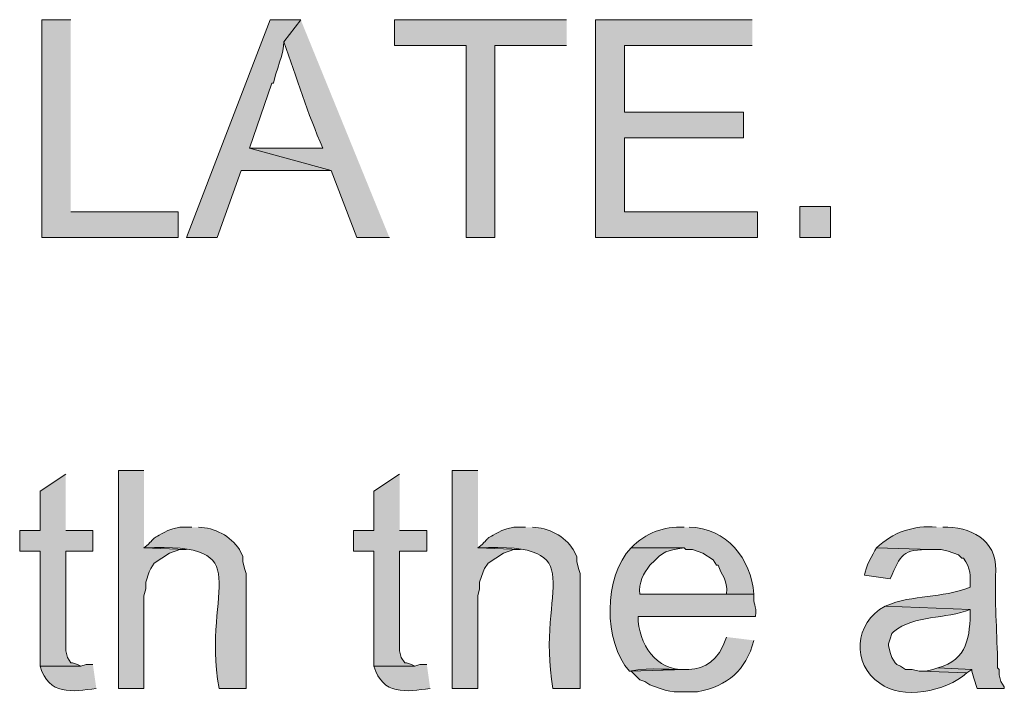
# Model space of a CAD drawing. Header units: inches. Extents: x 1352 to 2050, y -1711 to -1289.
# Tile 102 of 256: x 1850 to 1862, y -1596 to -1588. Entities that reach past the tile are written whole.
import ezdxf

# ---------------------------------------------------------------- set-up
doc = ezdxf.new("R2010")
doc.units = ezdxf.units.IN
doc.header["$MEASUREMENT"] = 0
doc.layers.add('图层 1', color=7, linetype='Continuous')

# ---------------------------------------------------------------- blocks, each defined once
blk = doc.blocks.new('block 13')
at = {"layer": '图层 1', "true_color": 0x221814}
for points in [[(1850.339, -1587.769), (1849.982, -1587.769), (1849.982, -1590.457), (1851.664, -1590.457), (1851.664, -1590.139), (1850.339, -1590.139)], [(1856.457, -1587.769), (1854.333, -1587.769), (1854.333, -1588.086), (1855.217, -1588.086), (1855.217, -1590.457), (1855.574, -1590.457), (1855.574, -1588.086), (1856.457, -1588.086)], [(1858.748, -1587.769), (1856.815, -1587.769), (1856.815, -1590.457), (1858.812, -1590.457), (1858.812, -1590.139), (1857.171, -1590.139), (1857.171, -1589.229), (1858.643, -1589.229), (1858.643, -1588.912), (1857.171, -1588.912), (1857.171, -1588.086), (1858.748, -1588.086)], [(1850.277, -1593.378), (1849.961, -1593.59), (1849.961, -1594.076), (1849.71, -1594.076), (1849.71, -1594.33), (1849.961, -1594.33), (1849.961, -1595.749), (1850.466, -1595.749), (1850.423, -1595.727), (1850.361, -1595.706), (1850.34, -1595.706), (1850.298, -1595.642), (1850.277, -1595.558), (1850.277, -1594.33), (1850.613, -1594.33), (1850.613, -1594.076), (1850.277, -1594.076)], [(1851.243, -1593.335), (1850.928, -1593.335), (1850.928, -1596.024), (1851.243, -1596.024), (1851.243, -1594.881), (1851.265, -1594.796), (1851.265, -1594.711), (1851.307, -1594.584), (1851.327, -1594.542), (1851.369, -1594.478), (1851.56, -1594.352), (1851.685, -1594.309), (1851.769, -1594.309), (1851.243, -1594.288)], [(1854.397, -1593.378), (1854.081, -1593.59), (1854.081, -1594.076), (1853.83, -1594.076), (1853.83, -1594.33), (1854.081, -1594.33), (1854.081, -1595.749), (1854.586, -1595.749), (1854.544, -1595.727), (1854.481, -1595.706), (1854.46, -1595.706), (1854.418, -1595.642), (1854.397, -1595.558), (1854.397, -1594.33), (1854.733, -1594.33), (1854.733, -1594.076), (1854.397, -1594.076)], [(1855.364, -1593.335), (1855.048, -1593.335), (1855.048, -1596.024), (1855.364, -1596.024), (1855.364, -1594.881), (1855.385, -1594.796), (1855.385, -1594.711), (1855.427, -1594.584), (1855.447, -1594.542), (1855.489, -1594.478), (1855.679, -1594.352), (1855.805, -1594.309), (1855.889, -1594.309), (1855.364, -1594.288)], [(1861.04, -1595.77), (1860.976, -1595.791), (1860.892, -1595.812), (1860.829, -1595.812), (1861.397, -1595.833), (1861.46, -1595.791)]]:
    blk.add_hatch(color=250, dxfattribs=at).paths.add_polyline_path(points)
h = blk.add_hatch(color=250, dxfattribs=at)
edge = h.paths.add_edge_path()
edge.add_spline(control_points=[(1853.177, -1587.769), (1853.177, -1587.769), (1852.8, -1587.769), (1852.8, -1587.769), (1852.8, -1587.769), (1851.769, -1590.457), (1851.769, -1590.457), (1851.769, -1590.457), (1852.147, -1590.457), (1852.147, -1590.457), (1852.147, -1590.457), (1852.442, -1589.631), (1852.442, -1589.631), (1852.442, -1589.631), (1853.555, -1589.631), (1853.555, -1589.631), (1853.555, -1589.631), (1852.547, -1589.356), (1852.547, -1589.356), (1852.547, -1589.356), (1852.82, -1588.552), (1852.82, -1588.552), (1852.82, -1588.552), (1852.841, -1588.552), (1852.841, -1588.552), (1852.864, -1588.425), (1852.979, -1588.159), (1852.967, -1588.044)], knot_values=[0, 0, 0, 0, 0.352778, 0.352778, 0.352778, 0.705556, 0.705556, 0.705556, 1.058333, 1.058333, 1.058333, 1.411111, 1.411111, 1.411111, 1.763889, 1.763889, 1.763889, 2.116667, 2.116667, 2.116667, 2.469444, 2.469444, 2.469444, 2.822222, 2.822222, 2.822222, 3.175, 3.175, 3.175, 3.175], degree=3, periodic=0)
edge.add_line((1852.967, -1588.044), (1853.177, -1587.769))
h = blk.add_hatch(color=250, dxfattribs=at)
edge = h.paths.add_edge_path()
edge.add_spline(control_points=[(1853.177, -1587.769), (1853.177, -1587.769), (1852.967, -1588.044), (1852.967, -1588.044), (1853.127, -1588.481), (1853.261, -1588.927), (1853.451, -1589.356), (1853.451, -1589.356), (1852.547, -1589.356), (1852.547, -1589.356), (1852.547, -1589.356), (1853.555, -1589.631), (1853.555, -1589.631), (1853.555, -1589.631), (1853.871, -1590.457), (1853.871, -1590.457), (1853.871, -1590.457), (1854.271, -1590.457), (1854.271, -1590.457)], knot_values=[0, 0, 0, 0, 0.352778, 0.352778, 0.352778, 0.705556, 0.705556, 0.705556, 1.058333, 1.058333, 1.058333, 1.411111, 1.411111, 1.411111, 1.763889, 1.763889, 1.763889, 2.116667, 2.116667, 2.116667, 2.116667], degree=3, periodic=0)
edge.add_line((1854.271, -1590.457), (1853.177, -1587.769))
h = blk.add_hatch(color=250, dxfattribs=at)
h.dxf.hatch_style = 2
h.paths.add_polyline_path([(1859.337, -1590.457), (1859.716, -1590.457), (1859.716, -1590.076), (1859.337, -1590.076)])
h = blk.add_hatch(color=250, dxfattribs=at)
edge = h.paths.add_edge_path()
edge.add_spline(control_points=[(1861.019, -1594.034), (1860.749, -1594.005), (1860.476, -1594.098), (1860.283, -1594.288), (1860.283, -1594.288), (1860.955, -1594.309), (1860.955, -1594.309), (1860.955, -1594.309), (1861.082, -1594.309), (1861.082, -1594.309), (1861.082, -1594.309), (1861.166, -1594.33), (1861.166, -1594.33), (1861.166, -1594.33), (1861.292, -1594.373), (1861.292, -1594.373), (1861.292, -1594.373), (1861.334, -1594.415), (1861.334, -1594.415), (1861.334, -1594.415), (1861.355, -1594.415), (1861.355, -1594.415), (1861.449, -1594.543), (1861.441, -1594.63), (1861.438, -1594.775), (1861.076, -1594.917), (1860.747, -1594.857), (1860.388, -1595.008), (1860.388, -1595.008), (1861.438, -1595.05), (1861.438, -1595.05), (1861.438, -1595.378), (1861.406, -1595.675), (1861.04, -1595.77), (1861.04, -1595.77), (1861.46, -1595.791), (1861.46, -1595.791), (1861.46, -1595.791), (1861.46, -1595.812), (1861.46, -1595.812), (1861.46, -1595.812), (1861.482, -1595.897), (1861.482, -1595.897), (1861.482, -1595.897), (1861.524, -1596.024), (1861.524, -1596.024), (1861.524, -1596.024), (1861.859, -1596.024), (1861.859, -1596.024), (1861.859, -1596.024), (1861.859, -1596.002), (1861.859, -1596.002), (1861.859, -1596.002), (1861.818, -1595.939), (1861.818, -1595.939), (1861.818, -1595.939), (1861.796, -1595.854), (1861.796, -1595.854), (1861.796, -1595.854), (1861.796, -1595.791), (1861.796, -1595.791), (1861.796, -1595.791), (1861.776, -1595.77), (1861.776, -1595.77), (1861.776, -1595.77), (1861.776, -1595.664), (1861.776, -1595.664), (1861.765, -1595.278), (1861.741, -1594.98), (1861.754, -1594.563), (1861.764, -1594.188), (1861.435, -1594.021), (1861.102, -1594.034)], knot_values=[0, 0, 0, 0, 0.352778, 0.352778, 0.352778, 0.705556, 0.705556, 0.705556, 1.058333, 1.058333, 1.058333, 1.411111, 1.411111, 1.411111, 1.763889, 1.763889, 1.763889, 2.116667, 2.116667, 2.116667, 2.469444, 2.469444, 2.469444, 2.822222, 2.822222, 2.822222, 3.175, 3.175, 3.175, 3.527778, 3.527778, 3.527778, 3.880556, 3.880556, 3.880556, 4.233333, 4.233333, 4.233333, 4.586111, 4.586111, 4.586111, 4.938889, 4.938889, 4.938889, 5.291667, 5.291667, 5.291667, 5.644444, 5.644444, 5.644444, 5.997222, 5.997222, 5.997222, 6.35, 6.35, 6.35, 6.702778, 6.702778, 6.702778, 7.055556, 7.055556, 7.055556, 7.408333, 7.408333, 7.408333, 7.761111, 7.761111, 7.761111, 8.113889, 8.113889, 8.113889, 8.466667, 8.466667, 8.466667, 8.466667], degree=3, periodic=0)
edge.add_line((1861.102, -1594.034), (1861.019, -1594.034))
h = blk.add_hatch(color=250, dxfattribs=at)
edge = h.paths.add_edge_path()
edge.add_spline(control_points=[(1851.833, -1594.034), (1851.833, -1594.034), (1851.685, -1594.034), (1851.685, -1594.034), (1851.685, -1594.034), (1851.601, -1594.055), (1851.601, -1594.055), (1851.601, -1594.055), (1851.538, -1594.076), (1851.538, -1594.076), (1851.281, -1594.207), (1851.428, -1594.138), (1851.243, -1594.288), (1852.696, -1594.229), (1851.95, -1594.761), (1852.169, -1596.024), (1852.169, -1596.024), (1852.505, -1596.024), (1852.505, -1596.024), (1852.505, -1596.024), (1852.505, -1594.606), (1852.505, -1594.606), (1852.505, -1594.606), (1852.484, -1594.542), (1852.484, -1594.542), (1852.484, -1594.542), (1852.463, -1594.457), (1852.463, -1594.457), (1852.463, -1594.457), (1852.463, -1594.394), (1852.463, -1594.394), (1852.463, -1594.394), (1852.421, -1594.309), (1852.421, -1594.309), (1852.315, -1594.143), (1852.112, -1594.035), (1851.916, -1594.034)], knot_values=[0, 0, 0, 0, 0.352778, 0.352778, 0.352778, 0.705556, 0.705556, 0.705556, 1.058333, 1.058333, 1.058333, 1.411111, 1.411111, 1.411111, 1.763889, 1.763889, 1.763889, 2.116667, 2.116667, 2.116667, 2.469444, 2.469444, 2.469444, 2.822222, 2.822222, 2.822222, 3.175, 3.175, 3.175, 3.527778, 3.527778, 3.527778, 3.880556, 3.880556, 3.880556, 4.233333, 4.233333, 4.233333, 4.233333], degree=3, periodic=0)
edge.add_line((1851.916, -1594.034), (1851.833, -1594.034))
h = blk.add_hatch(color=250, dxfattribs=at)
edge = h.paths.add_edge_path()
edge.add_spline(control_points=[(1855.952, -1594.034), (1855.952, -1594.034), (1855.805, -1594.034), (1855.805, -1594.034), (1855.805, -1594.034), (1855.721, -1594.055), (1855.721, -1594.055), (1855.721, -1594.055), (1855.658, -1594.076), (1855.658, -1594.076), (1855.401, -1594.207), (1855.548, -1594.138), (1855.364, -1594.288), (1856.816, -1594.229), (1856.07, -1594.761), (1856.289, -1596.024), (1856.289, -1596.024), (1856.625, -1596.024), (1856.625, -1596.024), (1856.625, -1596.024), (1856.625, -1594.606), (1856.625, -1594.606), (1856.625, -1594.606), (1856.605, -1594.542), (1856.605, -1594.542), (1856.605, -1594.542), (1856.583, -1594.457), (1856.583, -1594.457), (1856.583, -1594.457), (1856.583, -1594.394), (1856.583, -1594.394), (1856.583, -1594.394), (1856.541, -1594.309), (1856.541, -1594.309), (1856.435, -1594.143), (1856.232, -1594.035), (1856.036, -1594.034)], knot_values=[0, 0, 0, 0, 0.352778, 0.352778, 0.352778, 0.705556, 0.705556, 0.705556, 1.058333, 1.058333, 1.058333, 1.411111, 1.411111, 1.411111, 1.763889, 1.763889, 1.763889, 2.116667, 2.116667, 2.116667, 2.469444, 2.469444, 2.469444, 2.822222, 2.822222, 2.822222, 3.175, 3.175, 3.175, 3.527778, 3.527778, 3.527778, 3.880556, 3.880556, 3.880556, 4.233333, 4.233333, 4.233333, 4.233333], degree=3, periodic=0)
edge.add_line((1856.036, -1594.034), (1855.952, -1594.034))
h = blk.add_hatch(color=250, dxfattribs=at)
edge = h.paths.add_edge_path()
edge.add_spline(control_points=[(1857.908, -1594.034), (1857.649, -1594.023), (1857.437, -1594.101), (1857.255, -1594.288), (1857.255, -1594.288), (1857.908, -1594.288), (1857.908, -1594.288), (1857.908, -1594.288), (1857.929, -1594.309), (1857.929, -1594.309), (1857.929, -1594.309), (1858.012, -1594.309), (1858.012, -1594.309), (1858.012, -1594.309), (1858.138, -1594.352), (1858.138, -1594.352), (1858.138, -1594.352), (1858.265, -1594.436), (1858.265, -1594.436), (1858.265, -1594.436), (1858.307, -1594.5), (1858.307, -1594.5), (1858.307, -1594.5), (1858.328, -1594.5), (1858.328, -1594.5), (1858.368, -1594.629), (1858.447, -1594.669), (1858.432, -1594.859), (1858.432, -1594.859), (1857.361, -1594.859), (1857.361, -1594.859), (1857.361, -1594.859), (1858.769, -1594.859), (1858.769, -1594.859), (1858.738, -1594.426), (1858.426, -1594.036), (1857.971, -1594.034)], knot_values=[0, 0, 0, 0, 0.352778, 0.352778, 0.352778, 0.705556, 0.705556, 0.705556, 1.058333, 1.058333, 1.058333, 1.411111, 1.411111, 1.411111, 1.763889, 1.763889, 1.763889, 2.116667, 2.116667, 2.116667, 2.469444, 2.469444, 2.469444, 2.822222, 2.822222, 2.822222, 3.175, 3.175, 3.175, 3.527778, 3.527778, 3.527778, 3.880556, 3.880556, 3.880556, 4.233333, 4.233333, 4.233333, 4.233333], degree=3, periodic=0)
edge.add_line((1857.971, -1594.034), (1857.908, -1594.034))
h = blk.add_hatch(color=250, dxfattribs=at)
edge = h.paths.add_edge_path()
edge.add_spline(control_points=[(1857.256, -1594.288), (1856.91, -1594.64), (1856.91, -1595.447), (1857.234, -1595.812), (1857.234, -1595.812), (1857.928, -1595.791), (1857.928, -1595.791), (1857.561, -1595.808), (1857.343, -1595.476), (1857.34, -1595.134), (1857.34, -1595.134), (1858.791, -1595.134), (1858.791, -1595.134), (1858.805, -1594.988), (1858.756, -1594.992), (1858.77, -1594.859), (1858.77, -1594.859), (1857.361, -1594.859), (1857.361, -1594.859), (1857.342, -1594.724), (1857.41, -1594.603), (1857.487, -1594.5), (1857.676, -1594.311), (1857.676, -1594.329), (1857.908, -1594.288)], knot_values=[0, 0, 0, 0, 0.352778, 0.352778, 0.352778, 0.705556, 0.705556, 0.705556, 1.058333, 1.058333, 1.058333, 1.411111, 1.411111, 1.411111, 1.763889, 1.763889, 1.763889, 2.116667, 2.116667, 2.116667, 2.469444, 2.469444, 2.469444, 2.822222, 2.822222, 2.822222, 2.822222], degree=3, periodic=0)
edge.add_line((1857.908, -1594.288), (1857.256, -1594.288))
h = blk.add_hatch(color=250, dxfattribs=at)
edge = h.paths.add_edge_path()
edge.add_spline(control_points=[(1860.283, -1594.288), (1860.232, -1594.372), (1860.143, -1594.531), (1860.136, -1594.627), (1860.136, -1594.627), (1860.451, -1594.669), (1860.451, -1594.669), (1860.584, -1594.371), (1860.597, -1594.304), (1860.955, -1594.31)], knot_values=[0, 0, 0, 0, 0.352778, 0.352778, 0.352778, 0.705556, 0.705556, 0.705556, 1.058333, 1.058333, 1.058333, 1.058333], degree=3, periodic=0)
edge.add_line((1860.955, -1594.31), (1860.283, -1594.288))
h = blk.add_hatch(color=250, dxfattribs=at)
edge = h.paths.add_edge_path()
edge.add_spline(control_points=[(1860.388, -1595.008), (1860.004, -1595.209), (1859.972, -1595.729), (1860.324, -1595.96), (1860.597, -1596.17), (1861.134, -1596.064), (1861.396, -1595.833), (1861.396, -1595.833), (1860.83, -1595.812), (1860.83, -1595.812), (1860.83, -1595.812), (1860.808, -1595.812), (1860.808, -1595.812), (1860.808, -1595.812), (1860.724, -1595.791), (1860.724, -1595.791), (1860.724, -1595.791), (1860.64, -1595.791), (1860.64, -1595.791), (1860.64, -1595.791), (1860.577, -1595.749), (1860.577, -1595.749), (1860.577, -1595.749), (1860.535, -1595.727), (1860.535, -1595.727), (1860.535, -1595.727), (1860.514, -1595.706), (1860.514, -1595.706), (1860.514, -1595.706), (1860.472, -1595.643), (1860.472, -1595.643), (1860.472, -1595.643), (1860.451, -1595.579), (1860.451, -1595.579), (1860.451, -1595.579), (1860.43, -1595.494), (1860.43, -1595.494), (1860.43, -1595.494), (1860.43, -1595.473), (1860.43, -1595.473), (1860.43, -1595.473), (1860.451, -1595.41), (1860.451, -1595.41), (1860.451, -1595.41), (1860.472, -1595.346), (1860.472, -1595.346), (1860.472, -1595.346), (1860.493, -1595.325), (1860.493, -1595.325), (1860.753, -1595.109), (1861.134, -1595.172), (1861.439, -1595.05)], knot_values=[0, 0, 0, 0, 0.352778, 0.352778, 0.352778, 0.705556, 0.705556, 0.705556, 1.058333, 1.058333, 1.058333, 1.411111, 1.411111, 1.411111, 1.763889, 1.763889, 1.763889, 2.116667, 2.116667, 2.116667, 2.469444, 2.469444, 2.469444, 2.822222, 2.822222, 2.822222, 3.175, 3.175, 3.175, 3.527778, 3.527778, 3.527778, 3.880556, 3.880556, 3.880556, 4.233333, 4.233333, 4.233333, 4.586111, 4.586111, 4.586111, 4.938889, 4.938889, 4.938889, 5.291667, 5.291667, 5.291667, 5.644444, 5.644444, 5.644444, 5.997222, 5.997222, 5.997222, 5.997222], degree=3, periodic=0)
edge.add_line((1861.439, -1595.05), (1860.388, -1595.008))
h = blk.add_hatch(color=250, dxfattribs=at)
edge = h.paths.add_edge_path()
edge.add_spline(control_points=[(1858.433, -1595.389), (1858.22, -1596.007), (1857.798, -1595.697), (1857.235, -1595.812), (1857.235, -1595.812), (1857.256, -1595.812), (1857.256, -1595.812), (1857.256, -1595.812), (1857.361, -1595.918), (1857.361, -1595.918), (1857.361, -1595.918), (1857.425, -1595.939), (1857.425, -1595.939), (1857.425, -1595.939), (1857.487, -1595.981), (1857.487, -1595.981), (1857.487, -1595.981), (1857.613, -1596.024), (1857.613, -1596.024), (1857.777, -1596.094), (1857.901, -1596.056), (1858.075, -1596.066), (1858.448, -1595.989), (1858.668, -1595.804), (1858.77, -1595.431)], knot_values=[0, 0, 0, 0, 0.352778, 0.352778, 0.352778, 0.705556, 0.705556, 0.705556, 1.058333, 1.058333, 1.058333, 1.411111, 1.411111, 1.411111, 1.763889, 1.763889, 1.763889, 2.116667, 2.116667, 2.116667, 2.469444, 2.469444, 2.469444, 2.822222, 2.822222, 2.822222, 2.822222], degree=3, periodic=0)
edge.add_line((1858.77, -1595.431), (1858.433, -1595.389))
h = blk.add_hatch(color=250, dxfattribs=at)
edge = h.paths.add_edge_path()
edge.add_spline(control_points=[(1850.613, -1595.727), (1850.613, -1595.727), (1850.53, -1595.727), (1850.53, -1595.727), (1850.53, -1595.727), (1850.466, -1595.749), (1850.466, -1595.749), (1850.466, -1595.749), (1849.961, -1595.749), (1849.961, -1595.749), (1850.07, -1596.115), (1850.353, -1596.063), (1850.655, -1596.024)], knot_values=[0, 0, 0, 0, 0.352778, 0.352778, 0.352778, 0.705556, 0.705556, 0.705556, 1.058333, 1.058333, 1.058333, 1.411111, 1.411111, 1.411111, 1.411111], degree=3, periodic=0)
edge.add_line((1850.655, -1596.024), (1850.613, -1595.727))
h = blk.add_hatch(color=250, dxfattribs=at)
edge = h.paths.add_edge_path()
edge.add_spline(control_points=[(1854.733, -1595.727), (1854.733, -1595.727), (1854.649, -1595.727), (1854.649, -1595.727), (1854.649, -1595.727), (1854.586, -1595.749), (1854.586, -1595.749), (1854.586, -1595.749), (1854.081, -1595.749), (1854.081, -1595.749), (1854.19, -1596.115), (1854.474, -1596.063), (1854.775, -1596.024)], knot_values=[0, 0, 0, 0, 0.352778, 0.352778, 0.352778, 0.705556, 0.705556, 0.705556, 1.058333, 1.058333, 1.058333, 1.411111, 1.411111, 1.411111, 1.411111], degree=3, periodic=0)
edge.add_line((1854.775, -1596.024), (1854.733, -1595.727))
at = {"layer": '图层 1', "lineweight": 0}
for points in [[(1850.339, -1587.769), (1849.982, -1587.769), (1849.982, -1590.457), (1851.664, -1590.457), (1851.664, -1590.139), (1850.339, -1590.139)], [(1856.457, -1587.769), (1854.333, -1587.769), (1854.333, -1588.086), (1855.217, -1588.086), (1855.217, -1590.457), (1855.574, -1590.457), (1855.574, -1588.086), (1856.457, -1588.086)], [(1858.748, -1587.769), (1856.815, -1587.769), (1856.815, -1590.457), (1858.812, -1590.457), (1858.812, -1590.139), (1857.171, -1590.139), (1857.171, -1589.229), (1858.643, -1589.229), (1858.643, -1588.912), (1857.171, -1588.912), (1857.171, -1588.086), (1858.748, -1588.086)], [(1859.337, -1590.457), (1859.716, -1590.457), (1859.716, -1590.076), (1859.337, -1590.076), (1859.337, -1590.457)], [(1850.277, -1593.378), (1849.961, -1593.59), (1849.961, -1594.076), (1849.71, -1594.076), (1849.71, -1594.33), (1849.961, -1594.33), (1849.961, -1595.749), (1850.466, -1595.749), (1850.423, -1595.727), (1850.361, -1595.706), (1850.34, -1595.706), (1850.298, -1595.642), (1850.277, -1595.558), (1850.277, -1594.33), (1850.613, -1594.33), (1850.613, -1594.076), (1850.277, -1594.076)], [(1851.243, -1593.335), (1850.928, -1593.335), (1850.928, -1596.024), (1851.243, -1596.024), (1851.243, -1594.881), (1851.265, -1594.796), (1851.265, -1594.711), (1851.307, -1594.584), (1851.327, -1594.542), (1851.369, -1594.478), (1851.56, -1594.352), (1851.685, -1594.309), (1851.769, -1594.309), (1851.243, -1594.288)], [(1854.397, -1593.378), (1854.081, -1593.59), (1854.081, -1594.076), (1853.83, -1594.076), (1853.83, -1594.33), (1854.081, -1594.33), (1854.081, -1595.749), (1854.586, -1595.749), (1854.544, -1595.727), (1854.481, -1595.706), (1854.46, -1595.706), (1854.418, -1595.642), (1854.397, -1595.558), (1854.397, -1594.33), (1854.733, -1594.33), (1854.733, -1594.076), (1854.397, -1594.076)], [(1855.364, -1593.335), (1855.048, -1593.335), (1855.048, -1596.024), (1855.364, -1596.024), (1855.364, -1594.881), (1855.385, -1594.796), (1855.385, -1594.711), (1855.427, -1594.584), (1855.447, -1594.542), (1855.489, -1594.478), (1855.679, -1594.352), (1855.805, -1594.309), (1855.889, -1594.309), (1855.364, -1594.288)], [(1861.04, -1595.77), (1860.976, -1595.791), (1860.892, -1595.812), (1860.829, -1595.812), (1861.397, -1595.833), (1861.46, -1595.791)]]:
    blk.add_lwpolyline(points, dxfattribs=at)
for points, knots in [([(1853.177, -1587.769), (1853.177, -1587.769), (1852.8, -1587.769), (1852.8, -1587.769), (1852.8, -1587.769), (1851.769, -1590.457), (1851.769, -1590.457), (1851.769, -1590.457), (1852.147, -1590.457), (1852.147, -1590.457), (1852.147, -1590.457), (1852.442, -1589.631), (1852.442, -1589.631), (1852.442, -1589.631), (1853.555, -1589.631), (1853.555, -1589.631), (1853.555, -1589.631), (1852.547, -1589.356), (1852.547, -1589.356), (1852.547, -1589.356), (1852.82, -1588.552), (1852.82, -1588.552), (1852.82, -1588.552), (1852.841, -1588.552), (1852.841, -1588.552), (1852.864, -1588.425), (1852.979, -1588.159), (1852.967, -1588.044)], [0, 0, 0, 0, 1, 1, 1, 2, 2, 2, 3, 3, 3, 4, 4, 4, 5, 5, 5, 6, 6, 6, 7, 7, 7, 8, 8, 8, 9, 9, 9, 9]), ([(1853.177, -1587.769), (1853.177, -1587.769), (1852.967, -1588.044), (1852.967, -1588.044), (1853.127, -1588.481), (1853.261, -1588.927), (1853.451, -1589.356), (1853.451, -1589.356), (1852.547, -1589.356), (1852.547, -1589.356), (1852.547, -1589.356), (1853.555, -1589.631), (1853.555, -1589.631), (1853.555, -1589.631), (1853.871, -1590.457), (1853.871, -1590.457), (1853.871, -1590.457), (1854.271, -1590.457), (1854.271, -1590.457)], [0, 0, 0, 0, 1, 1, 1, 2, 2, 2, 3, 3, 3, 4, 4, 4, 5, 5, 5, 6, 6, 6, 6]), ([(1861.019, -1594.034), (1860.749, -1594.005), (1860.476, -1594.098), (1860.283, -1594.288), (1860.283, -1594.288), (1860.955, -1594.309), (1860.955, -1594.309), (1860.955, -1594.309), (1861.082, -1594.309), (1861.082, -1594.309), (1861.082, -1594.309), (1861.166, -1594.33), (1861.166, -1594.33), (1861.166, -1594.33), (1861.292, -1594.373), (1861.292, -1594.373), (1861.292, -1594.373), (1861.334, -1594.415), (1861.334, -1594.415), (1861.334, -1594.415), (1861.355, -1594.415), (1861.355, -1594.415), (1861.449, -1594.543), (1861.441, -1594.63), (1861.438, -1594.775), (1861.076, -1594.917), (1860.747, -1594.857), (1860.388, -1595.008), (1860.388, -1595.008), (1861.438, -1595.05), (1861.438, -1595.05), (1861.438, -1595.378), (1861.406, -1595.675), (1861.04, -1595.77), (1861.04, -1595.77), (1861.46, -1595.791), (1861.46, -1595.791), (1861.46, -1595.791), (1861.46, -1595.812), (1861.46, -1595.812), (1861.46, -1595.812), (1861.482, -1595.897), (1861.482, -1595.897), (1861.482, -1595.897), (1861.524, -1596.024), (1861.524, -1596.024), (1861.524, -1596.024), (1861.859, -1596.024), (1861.859, -1596.024), (1861.859, -1596.024), (1861.859, -1596.002), (1861.859, -1596.002), (1861.859, -1596.002), (1861.818, -1595.939), (1861.818, -1595.939), (1861.818, -1595.939), (1861.796, -1595.854), (1861.796, -1595.854), (1861.796, -1595.854), (1861.796, -1595.791), (1861.796, -1595.791), (1861.796, -1595.791), (1861.776, -1595.77), (1861.776, -1595.77), (1861.776, -1595.77), (1861.776, -1595.664), (1861.776, -1595.664), (1861.765, -1595.278), (1861.741, -1594.98), (1861.754, -1594.563), (1861.764, -1594.188), (1861.435, -1594.021), (1861.102, -1594.034)], [0, 0, 0, 0, 1, 1, 1, 2, 2, 2, 3, 3, 3, 4, 4, 4, 5, 5, 5, 6, 6, 6, 7, 7, 7, 8, 8, 8, 9, 9, 9, 10, 10, 10, 11, 11, 11, 12, 12, 12, 13, 13, 13, 14, 14, 14, 15, 15, 15, 16, 16, 16, 17, 17, 17, 18, 18, 18, 19, 19, 19, 20, 20, 20, 21, 21, 21, 22, 22, 22, 23, 23, 23, 24, 24, 24, 24]), ([(1851.833, -1594.034), (1851.833, -1594.034), (1851.685, -1594.034), (1851.685, -1594.034), (1851.685, -1594.034), (1851.601, -1594.055), (1851.601, -1594.055), (1851.601, -1594.055), (1851.538, -1594.076), (1851.538, -1594.076), (1851.281, -1594.207), (1851.428, -1594.138), (1851.243, -1594.288), (1852.696, -1594.229), (1851.95, -1594.761), (1852.169, -1596.024), (1852.169, -1596.024), (1852.505, -1596.024), (1852.505, -1596.024), (1852.505, -1596.024), (1852.505, -1594.606), (1852.505, -1594.606), (1852.505, -1594.606), (1852.484, -1594.542), (1852.484, -1594.542), (1852.484, -1594.542), (1852.463, -1594.457), (1852.463, -1594.457), (1852.463, -1594.457), (1852.463, -1594.394), (1852.463, -1594.394), (1852.463, -1594.394), (1852.421, -1594.309), (1852.421, -1594.309), (1852.315, -1594.143), (1852.112, -1594.035), (1851.916, -1594.034)], [0, 0, 0, 0, 1, 1, 1, 2, 2, 2, 3, 3, 3, 4, 4, 4, 5, 5, 5, 6, 6, 6, 7, 7, 7, 8, 8, 8, 9, 9, 9, 10, 10, 10, 11, 11, 11, 12, 12, 12, 12]), ([(1855.952, -1594.034), (1855.952, -1594.034), (1855.805, -1594.034), (1855.805, -1594.034), (1855.805, -1594.034), (1855.721, -1594.055), (1855.721, -1594.055), (1855.721, -1594.055), (1855.658, -1594.076), (1855.658, -1594.076), (1855.401, -1594.207), (1855.548, -1594.138), (1855.364, -1594.288), (1856.816, -1594.229), (1856.07, -1594.761), (1856.289, -1596.024), (1856.289, -1596.024), (1856.625, -1596.024), (1856.625, -1596.024), (1856.625, -1596.024), (1856.625, -1594.606), (1856.625, -1594.606), (1856.625, -1594.606), (1856.605, -1594.542), (1856.605, -1594.542), (1856.605, -1594.542), (1856.583, -1594.457), (1856.583, -1594.457), (1856.583, -1594.457), (1856.583, -1594.394), (1856.583, -1594.394), (1856.583, -1594.394), (1856.541, -1594.309), (1856.541, -1594.309), (1856.435, -1594.143), (1856.232, -1594.035), (1856.036, -1594.034)], [0, 0, 0, 0, 1, 1, 1, 2, 2, 2, 3, 3, 3, 4, 4, 4, 5, 5, 5, 6, 6, 6, 7, 7, 7, 8, 8, 8, 9, 9, 9, 10, 10, 10, 11, 11, 11, 12, 12, 12, 12]), ([(1857.908, -1594.034), (1857.649, -1594.023), (1857.437, -1594.101), (1857.255, -1594.288), (1857.255, -1594.288), (1857.908, -1594.288), (1857.908, -1594.288), (1857.908, -1594.288), (1857.929, -1594.309), (1857.929, -1594.309), (1857.929, -1594.309), (1858.012, -1594.309), (1858.012, -1594.309), (1858.012, -1594.309), (1858.138, -1594.352), (1858.138, -1594.352), (1858.138, -1594.352), (1858.265, -1594.436), (1858.265, -1594.436), (1858.265, -1594.436), (1858.307, -1594.5), (1858.307, -1594.5), (1858.307, -1594.5), (1858.328, -1594.5), (1858.328, -1594.5), (1858.368, -1594.629), (1858.447, -1594.669), (1858.432, -1594.859), (1858.432, -1594.859), (1857.361, -1594.859), (1857.361, -1594.859), (1857.361, -1594.859), (1858.769, -1594.859), (1858.769, -1594.859), (1858.738, -1594.426), (1858.426, -1594.036), (1857.971, -1594.034)], [0, 0, 0, 0, 1, 1, 1, 2, 2, 2, 3, 3, 3, 4, 4, 4, 5, 5, 5, 6, 6, 6, 7, 7, 7, 8, 8, 8, 9, 9, 9, 10, 10, 10, 11, 11, 11, 12, 12, 12, 12]), ([(1857.256, -1594.288), (1856.91, -1594.64), (1856.91, -1595.447), (1857.234, -1595.812), (1857.234, -1595.812), (1857.928, -1595.791), (1857.928, -1595.791), (1857.561, -1595.808), (1857.343, -1595.476), (1857.34, -1595.134), (1857.34, -1595.134), (1858.791, -1595.134), (1858.791, -1595.134), (1858.805, -1594.988), (1858.756, -1594.992), (1858.77, -1594.859), (1858.77, -1594.859), (1857.361, -1594.859), (1857.361, -1594.859), (1857.342, -1594.724), (1857.41, -1594.603), (1857.487, -1594.5), (1857.676, -1594.311), (1857.676, -1594.329), (1857.908, -1594.288)], [0, 0, 0, 0, 1, 1, 1, 2, 2, 2, 3, 3, 3, 4, 4, 4, 5, 5, 5, 6, 6, 6, 7, 7, 7, 8, 8, 8, 8]), ([(1860.283, -1594.288), (1860.232, -1594.372), (1860.143, -1594.531), (1860.136, -1594.627), (1860.136, -1594.627), (1860.451, -1594.669), (1860.451, -1594.669), (1860.584, -1594.371), (1860.597, -1594.304), (1860.955, -1594.31)], [0, 0, 0, 0, 1, 1, 1, 2, 2, 2, 3, 3, 3, 3]), ([(1860.388, -1595.008), (1860.004, -1595.209), (1859.972, -1595.729), (1860.324, -1595.96), (1860.597, -1596.17), (1861.134, -1596.064), (1861.396, -1595.833), (1861.396, -1595.833), (1860.83, -1595.812), (1860.83, -1595.812), (1860.83, -1595.812), (1860.808, -1595.812), (1860.808, -1595.812), (1860.808, -1595.812), (1860.724, -1595.791), (1860.724, -1595.791), (1860.724, -1595.791), (1860.64, -1595.791), (1860.64, -1595.791), (1860.64, -1595.791), (1860.577, -1595.749), (1860.577, -1595.749), (1860.577, -1595.749), (1860.535, -1595.727), (1860.535, -1595.727), (1860.535, -1595.727), (1860.514, -1595.706), (1860.514, -1595.706), (1860.514, -1595.706), (1860.472, -1595.643), (1860.472, -1595.643), (1860.472, -1595.643), (1860.451, -1595.579), (1860.451, -1595.579), (1860.451, -1595.579), (1860.43, -1595.494), (1860.43, -1595.494), (1860.43, -1595.494), (1860.43, -1595.473), (1860.43, -1595.473), (1860.43, -1595.473), (1860.451, -1595.41), (1860.451, -1595.41), (1860.451, -1595.41), (1860.472, -1595.346), (1860.472, -1595.346), (1860.472, -1595.346), (1860.493, -1595.325), (1860.493, -1595.325), (1860.753, -1595.109), (1861.134, -1595.172), (1861.439, -1595.05)], [0, 0, 0, 0, 1, 1, 1, 2, 2, 2, 3, 3, 3, 4, 4, 4, 5, 5, 5, 6, 6, 6, 7, 7, 7, 8, 8, 8, 9, 9, 9, 10, 10, 10, 11, 11, 11, 12, 12, 12, 13, 13, 13, 14, 14, 14, 15, 15, 15, 16, 16, 16, 17, 17, 17, 17]), ([(1858.433, -1595.389), (1858.22, -1596.007), (1857.798, -1595.697), (1857.235, -1595.812), (1857.235, -1595.812), (1857.256, -1595.812), (1857.256, -1595.812), (1857.256, -1595.812), (1857.361, -1595.918), (1857.361, -1595.918), (1857.361, -1595.918), (1857.425, -1595.939), (1857.425, -1595.939), (1857.425, -1595.939), (1857.487, -1595.981), (1857.487, -1595.981), (1857.487, -1595.981), (1857.613, -1596.024), (1857.613, -1596.024), (1857.777, -1596.094), (1857.901, -1596.056), (1858.075, -1596.066), (1858.448, -1595.989), (1858.668, -1595.804), (1858.77, -1595.431)], [0, 0, 0, 0, 1, 1, 1, 2, 2, 2, 3, 3, 3, 4, 4, 4, 5, 5, 5, 6, 6, 6, 7, 7, 7, 8, 8, 8, 8]), ([(1850.613, -1595.727), (1850.613, -1595.727), (1850.53, -1595.727), (1850.53, -1595.727), (1850.53, -1595.727), (1850.466, -1595.749), (1850.466, -1595.749), (1850.466, -1595.749), (1849.961, -1595.749), (1849.961, -1595.749), (1850.07, -1596.115), (1850.353, -1596.063), (1850.655, -1596.024)], [0, 0, 0, 0, 1, 1, 1, 2, 2, 2, 3, 3, 3, 4, 4, 4, 4]), ([(1854.733, -1595.727), (1854.733, -1595.727), (1854.649, -1595.727), (1854.649, -1595.727), (1854.649, -1595.727), (1854.586, -1595.749), (1854.586, -1595.749), (1854.586, -1595.749), (1854.081, -1595.749), (1854.081, -1595.749), (1854.19, -1596.115), (1854.474, -1596.063), (1854.775, -1596.024)], [0, 0, 0, 0, 1, 1, 1, 2, 2, 2, 3, 3, 3, 4, 4, 4, 4])]:
    blk.add_open_spline(points, degree=3, knots=knots, dxfattribs=at)
blk = doc.blocks.new('block 9')
at = {"layer": '图层 1'}
blk.add_blockref('block 13', (0, 0), dxfattribs=at)
blk = doc.blocks.new('block 2')
at = {"layer": '图层 1'}
blk.add_blockref('block 9', (0, 0), dxfattribs=at)

msp = doc.modelspace()

# ---------------------------------------------------------------- block references
at = {"layer": '图层 1'}
msp.add_blockref('block 2', (0, 0), dxfattribs=at)

doc.saveas('drawing.dxf')
